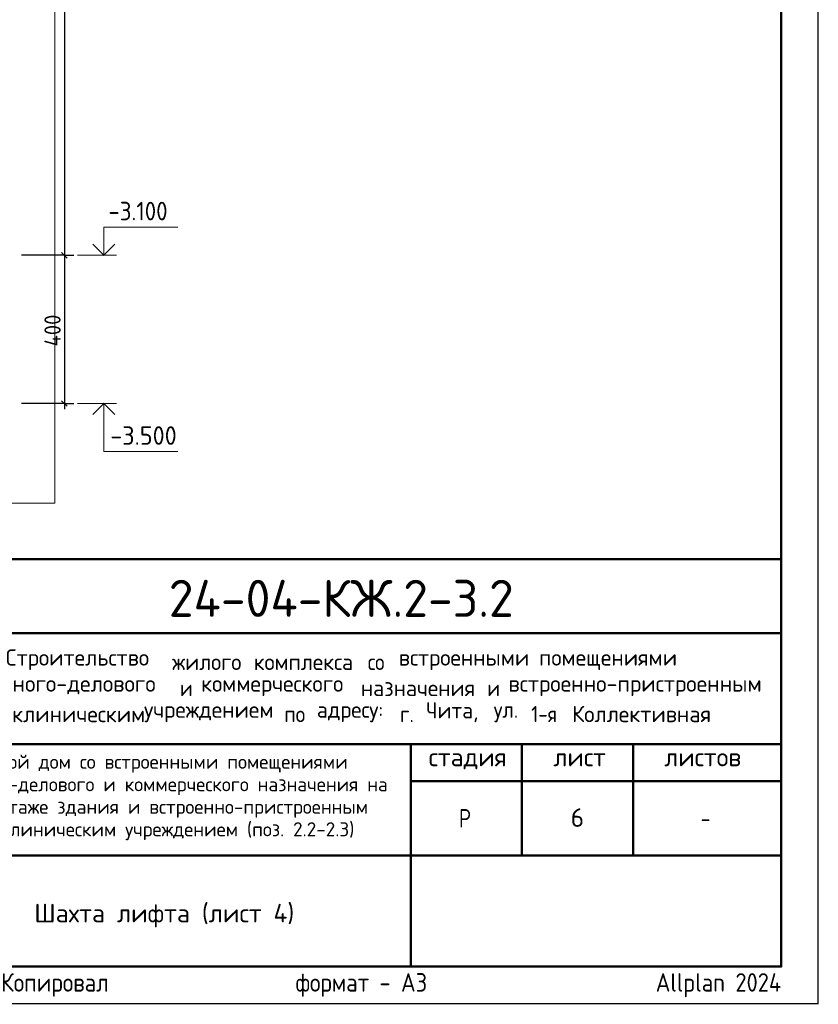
# Model space of a CAD drawing. Header units: millimetres. Extents: x 0 to 21000, y -5 to 14855.
# Tile 22 of 31: x 15612 to 21000, y -5 to 6640. Entities that reach past the tile are written whole.
import ezdxf

# ---------------------------------------------------------------- set-up
doc = ezdxf.new("R2010")
doc.units = ezdxf.units.MM
doc.layers.add('Standard', color=7, linetype='Continuous', lineweight=25)
doc.layers.add('Надписи', color=7, linetype='Continuous', lineweight=25)
doc.styles.add('ISOCPEUR', font='txt')

msp = doc.modelspace()

# ---------------------------------------------------------------- linework, layer by layer
at = {"layer": 'Standard', "color": 220, "linetype": 'Continuous', "lineweight": 13, "transparency": 33554687}
msp.add_line((21000, -5), (21000, 14650), dxfattribs=at)
at = {"layer": 'Standard', "color": 7, "linetype": 'Continuous', "lineweight": -3, "transparency": 33554687}
for p, q in [((15913.8, 8800), (15913.8, 5050)), ((15913.8, 5050), (15913.8, 4050)), ((15913.8, 4050), (15913.8, 4012.5))]:
    msp.add_line(p, q, dxfattribs=at)
at = {"layer": 'Standard', "color": 7, "linetype": 'Continuous', "lineweight": 25, "transparency": 33554687}
for p, q in [((15895.1, 5068.8), (15932.6, 5031.3)), ((15895.1, 4068.8), (15932.6, 4031.3)), ((20750, 250), (20750, 3000)), ((11500, 250), (20750, 250)), ((11500, 250), (20750, 250)), ((11500, 250), (20750, 250))]:
    msp.add_line(p, q, dxfattribs=at)
at = {"layer": 'Standard', "color": 251, "linetype": 'Continuous', "lineweight": -3, "true_color": 0x656565, "transparency": 33554687}
for p, q in [((15913.8, 5050), (15851.3, 5050)), ((15913.8, 5050), (15976.3, 5050)), ((15913.8, 4050), (15625.3, 4050)), ((15913.8, 4050), (15851.3, 4050)), ((15913.8, 4050), (15976.3, 4050))]:
    msp.add_line(p, q, dxfattribs=at)
at = {"layer": 'Standard', "color": 7, "linetype": 'Continuous', "lineweight": 13, "transparency": 33554687}
for p, q in [((16001.3, 5050), (16266.3, 5050)), ((16001.3, 4050), (16266.3, 4050))]:
    msp.add_line(p, q, dxfattribs=at)
at = {"layer": 'Standard', "color": 7, "linetype": 'Continuous', "lineweight": 50, "transparency": 33554687}
for p, q in [((11500, 3000), (20750, 3000)), ((14750, 2500), (20750, 2500)), ((14750, 1750), (20750, 1750)), ((18250, 1000), (18250, 1750)), ((19000, 1000), (19000, 1750)), ((19750, 1000), (19750, 1750)), ((18250, 1500), (20750, 1500)), ((14750, 1000), (20750, 1000)), ((18250, 250), (18250, 1000)), ((18250, 250), (18250, 1000))]:
    msp.add_line(p, q, dxfattribs=at)
at = {"layer": 'Standard', "color": 7, "linetype": 'Continuous', "lineweight": 25, "transparency": 33554687}
msp.add_lwpolyline([(0, 0), (21000, 0), (21000, 14850), (0, 14850), (0, 0)], close=True, dxfattribs=at)
at = {"layer": 'Standard', "color": 7, "linetype": 'Continuous', "lineweight": 13, "transparency": 33554687}
for points in [[(11500, 0), (21000, 0), (21000, 14855)], [(16179.2, 5050), (16179.2, 5240.1), (16679.2, 5240.1)], [(16179.2, 4050), (16179.2, 3725.1), (16679.2, 3725.1)], [(20750, 250), (11500, 250), (11500, 3000), (20750, 3000), (20750, 250)]]:
    msp.add_lwpolyline(points, dxfattribs=at)
at = {"layer": 'Standard', "color": 7, "linetype": 'Continuous', "lineweight": 50, "transparency": 33554687}
msp.add_lwpolyline([(1000, 14600), (20750, 14600), (20750, 250), (1000, 250), (1000, 14600)], close=True, dxfattribs=at)
at = {"layer": 'Standard', "color": 254, "linetype": 'Continuous', "lineweight": 18, "true_color": 0xc4c4ff, "transparency": 33554687}
msp.add_lwpolyline([(13560.5, 3377.5), (15849, 3377.5), (15849, 14191.7), (13560.5, 14191.7), (13560.5, 3377.5)], dxfattribs=at)
at = {"layer": 'Standard', "color": 7, "linetype": 'Continuous', "lineweight": 35, "transparency": 33554687}
for points in [[(16105, 5124.3), (16179.2, 5050), (16253.5, 5124.3)], [(16105, 3975.8), (16179.2, 4050), (16253.5, 3975.8)]]:
    msp.add_lwpolyline(points, dxfattribs=at)
at = {"layer": 'Standard', "color": 251, "linetype": 'Continuous', "lineweight": -3, "true_color": 0x656565, "transparency": 33554687}
msp.add_lwpolyline([(15913.8, 5050), (15905.3, 5050), (15905.3, 5050), (15625.3, 5050)], dxfattribs=at)
at = {"layer": 'Standard', "color": 7, "linetype": 'Continuous', "lineweight": 25, "transparency": 33554687}
msp.add_lwpolyline([(20750, 3000), (11500, 3000), (11500, 250), (20750, 250), (20750, 3000)], dxfattribs=at)

# ---------------------------------------------------------------- texts
at = {"layer": 'Standard', "color": 7, "linetype": 'Continuous', "lineweight": 25, "transparency": 33554687, "style": 'ISOCPEUR'}
for s, insert, char_height, width, attachment_point in [('\\W0.90;-3.100', (16210.5, 5285.9), 125, 505.886, 7), ('\\W0.95;-3.500', (16223, 3770.9), 125, 533.936, 7), ('\\W0.98;Строительство ', (15518.6, 2250.8), 110, 1175.348, 7), ('\\W0.96;жилого ', (16640.6, 2250.8), 110, 602.55, 7), ('\\W0.97;комплекса ', (17190.6, 2250.8), 110, 823.039, 7), ('\\W0.90;со ', (17960.6, 2250.8), 110, 258.739, 7), ('\\W0.98;встроенными ', (18169.6, 2250.8), 110, 999.233, 7), ('\\W0.98;помещениями', (19115.6, 2250.8), 110, 955.088, 7), ('\\W0.99;общественного-делового ', (14888.9, 2074.8), 110, 1857.162, 7), ('\\W0.87;и ', (16692.9, 2074.8), 110, 190.617, 7), ('\\W0.98;коммерческого ', (16835.9, 2074.8), 110, 1131.214, 7), ('\\W0.97;назначения ', (17913.9, 2074.8), 110, 905.516, 7), ('\\W0.87;и ', (18766.4, 2074.8), 110, 190.609, 7), ('\\W0.99;встроенно-пристроенным', (18909.4, 2074.8), 110, 1791.218, 7), ('\\W0.95;Чита, ', (18353.9, 1898.8), 110, 508.778, 7), ('\\W0.86;1-я ', (19063.4, 1898.8), 110, 322.299, 7), ('\\W0.98;Коллективная', (19338.4, 1898.8), 110, 1021.088, 7), ('\\W0.98;поликлиническим ', (15229.9, 1898.8), 110, 1274.191, 7), ('\\W0.98;учреждением ', (16450.9, 1898.8), 110, 999.123, 7), ('\\W0.91;по ', (17396.9, 1898.8), 110, 269.87, 7), ('\\W0.96;адресу: ', (17616.9, 1898.8), 110, 613.612, 7), ('\\W0.89;г. ', (18177.9, 1898.8), 110, 224.789, 7), ('\\W0.92;ул. ', (18810.4, 1898.8), 110, 303.428, 7), ('\\W0.99;стадия    лист     листов', (18371.3, 1581.1), 125, 2186.296, 7), ('\\W0.80;Р', (18575, 1187.5), 125, 149.931, 7), ('\\W0.78;-', (20206.2, 1187.5), 125, 135.997, 7), ('\\A1;{\\fISOCPEUR|i0|b0;\\H125.000000;\\W1.000000;\\C7;Шахта лифта (лист 4)}\\P', (16587.7, 672.9), 125, 1874.15, 2)]:
    msp.add_mtext(s, dxfattribs=dict(at, insert=insert, char_height=char_height, width=width, attachment_point=attachment_point))
at = {"layer": 'Standard', "color": 7, "linetype": 'Continuous', "lineweight": 25, "transparency": 33554687, "insert": (15888.8, 4434.6), "char_height": 110, "width": 292.219, "attachment_point": 7, "rotation": 90, "style": 'ISOCPEUR'}
msp.add_mtext('\\W0.92;400', dxfattribs=at)
at = {"layer": 'Standard', "color": 7, "linetype": 'Continuous', "lineweight": 50, "transparency": 33554687, "insert": (16617.6, 2609.1), "char_height": 250, "width": 2520.794, "attachment_point": 7, "style": 'ISOCPEUR'}
msp.add_mtext('\\W0.98;24-04-КЖ.2-3.2', dxfattribs=at)
at = {"layer": 'Standard', "color": 7, "linetype": 'Continuous', "lineweight": 18, "transparency": 33554687, "char_height": 95, "attachment_point": 7, "style": 'ISOCPEUR'}
for s, insert, width in [('\\W0.99;Жилой дом со встроенными помещениями', (15269.8, 1558.7), 2506.356), ('\\W0.99;общественно-делового и коммерческого назначения на', (14820.9, 1406.7), 3403.402), ('\\W0.99;первом этаже здания и встроенно-пристроенным', (15006.1, 1254.7), 3033.239), ('\\W0.99;поликлиническим учреждением (поз. 2.2-2.3)', (15191.4, 1102.7), 2662.626)]:
    msp.add_mtext(s, dxfattribs=dict(at, insert=insert, width=width))
at = {"layer": 'Standard', "color": 8, "linetype": 'Continuous', "lineweight": 13, "transparency": 33554687, "insert": (20750, 123.9), "char_height": 125, "width": 5874.732, "attachment_point": 6, "style": 'ISOCPEUR'}
msp.add_mtext('\\A1;{\\fISOCPEUR|i0|b0;\\H125.000000;\\W1.000000;\\C8;Копировал                  формат - А3                      Allplan 2024}\\P', dxfattribs=at)
at = {"layer": 'Надписи', "color": 7, "linetype": 'Continuous', "lineweight": 13, "transparency": 33554687, "insert": (19375, 1255), "char_height": 125, "width": 136.111, "attachment_point": 5, "style": 'ISOCPEUR'}
msp.add_mtext('\\A1;{\\fISOCPEUR|i0|b0;\\H125.000000;\\W1.000000;\\C7;6}\\P', dxfattribs=at)

doc.saveas('drawing.dxf')
